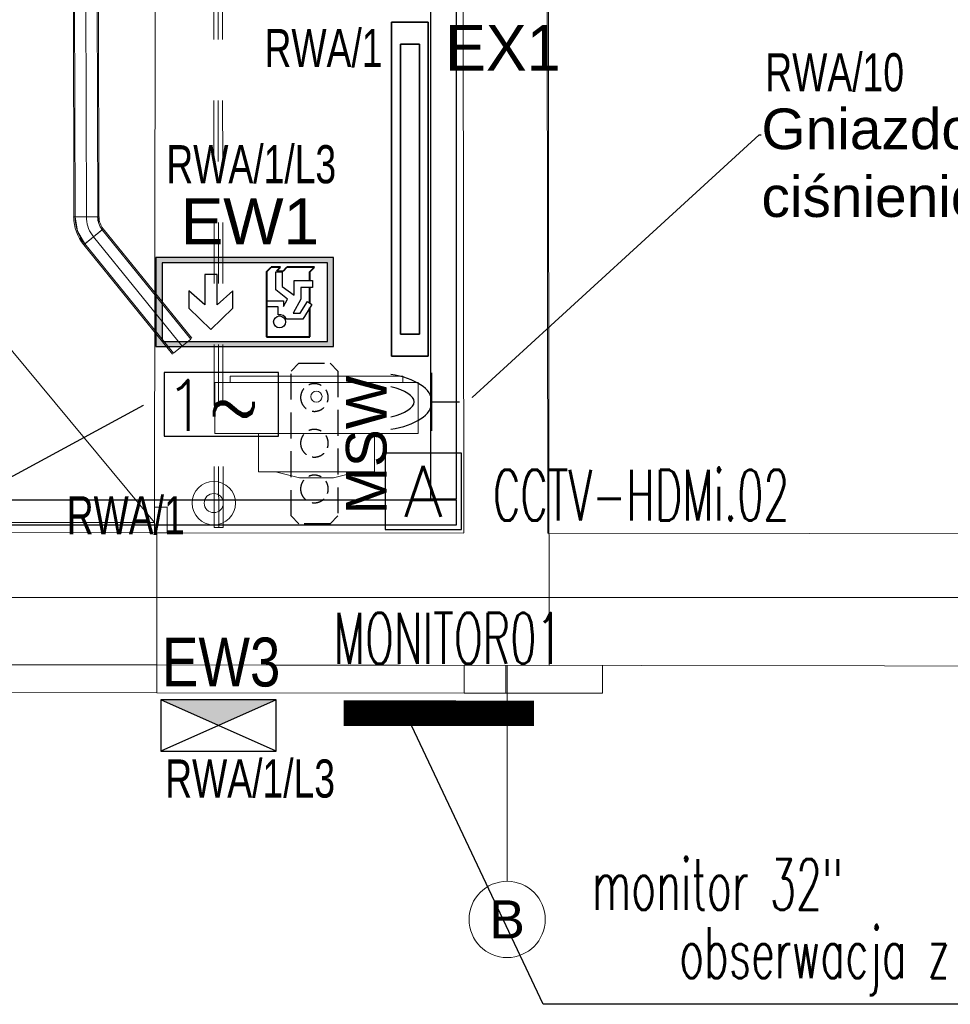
# Model space of a CAD drawing. Header units: millimetres. Extents: x -70539 to 23478, y -51814 to 44720.
# Tile 226 of 256: x -33958 to -30296, y 4179 to 8054. Entities that reach past the tile are written whole.
import ezdxf
from ezdxf import colors
from ezdxf.entities.mleader import LeaderData, LeaderLine
from ezdxf.enums import TextEntityAlignment as Align
from ezdxf.math import Vec2, Vec3

# ---------------------------------------------------------------- set-up
doc = ezdxf.new("R2010")
doc.units = ezdxf.units.MM
doc.set_wipeout_variables(frame=1)
for name, pattern in [('A.01 RZUT PARTERU$0$Przerywana', [48, 24, -24]), ('A.01 RZUT PARTERU$0$Wipeout_Contour', [100, 0, -100]), ('DASHED', [19.05, 12.7, -6.35])]:
    doc.linetypes.add(name, pattern=pattern)
for name, color, linetype, lineweight in [('_E_wyrownawcza 2', 10, 'DASHED', 25), ('A.01 RZUT PARTERU$0$201-A Ppoż_Nr_pióra__31', 1, 'Continuous', 30), ('A.01 RZUT PARTERU$0$410-K Osie główne_Nr_pióra__1', 7, 'Continuous', 20), ('I-EL_projektowane-połączenia', 80, 'Continuous', 13), ('XREF', 8, 'Continuous', 9)]:
    doc.layers.add(name, color=color, linetype=linetype, lineweight=lineweight)
for name, color, linetype, lineweight, true_color in [('A.01 RZUT PARTERU$0$00 - odbojniki_Nr_pióra__95', 7, 'Continuous', 20, 0x7c7c7c), ('A.01 RZUT PARTERU$0$00 - SUFIT Z BLACHY_Nr_pióra__95', 7, 'Continuous', 13, 0x7c7c7c), ('A.01 RZUT PARTERU$0$410-K Osie główne_Nr_pióra__95', 7, 'Continuous', 20, 0x7c7c7c), ('A.01 RZUT PARTERU$0$420-K Ściany_Nr_pióra__95', 7, 'Continuous', 20, 0x7c7c7c), ('A.01 RZUT PARTERU$0$460 - Stropy_Nr_pióra__95', 7, 'Continuous', 13, 0x7c7c7c), ('A.01 RZUT PARTERU$0$Nowe_Drzwi Archicad_Nr_pióra__95', 7, 'Continuous', 20, 0x7c7c7c), ('A.01 RZUT PARTERU$0$Rozbiórka_154-Z Ciepłociągi_Nr_pióra__95', 7, 'Continuous', 50, 0x7c7c7c), ('A.01 RZUT PARTERU$0$Rozbiórka_420-K Ściany_Nr_pióra__95', 7, 'Continuous', 20, 0x7c7c7c), ('A.01 RZUT PARTERU$0$Rozbiórka_Drzwi Archicad_Nr_pióra__95', 7, 'Continuous', 20, 0x7c7c7c)]:
    doc.layers.add(name, color=color, linetype=linetype, lineweight=lineweight, true_color=true_color)
for name, color, linetype in [('A.01 RZUT PARTERU$0$420-K Ściany', 7, 'Continuous'), ('e_adresy', 10, 'Continuous'), ('e_CCTV', 16, 'Continuous'), ('e_CCTV adresy', 16, 'Continuous'), ('e_gniazda', 10, 'Continuous'), ('e_gniazda opisy', 7, 'Continuous'), ('e_IT adresy', 7, 'Continuous'), ('LENA___EW1', 94, 'Continuous'), ('LENA___EW3', 94, 'Continuous'), ('LENA___EW_OŚW_EWAKUACYJNE_kierunki', 94, 'Continuous')]:
    doc.layers.add(name, color=color, linetype=linetype)
doc.layers.add('DLX_LUM', color=1, linetype='Continuous', true_color=0xff0000)
doc.layers.add('DLX_LUMKEY_IDX', color=1, linetype='Continuous', true_color=0xff0000)
doc.styles.add('0', font='arial.ttf', dxfattribs={"height": 1})
doc.styles.add('A.01 RZUT PARTERU$0$STYL_AUTOMATYCZNY_2', font='arial.ttf')
doc.styles.add('Arial', font='arial.ttf', dxfattribs={"height": 14.752994})
doc.styles.add('e_legenda', font='romans.shx')
doc.styles.add('e_nazwy_w_blokach', font='romans.shx')
doc.styles.get("Standard").update_dxf_attribs({"font": 'arial.ttf'})
doc.styles.add('TableTextStyle', font='txt')
doc.linetypes.add('A.01 RZUT PARTERU$0$PPOZ REI 60', pattern='A,0,[1,A.01 RZUT PARTERU1.Shx,S=1.984127,R=0,X=0,Y=0],-400,0', length=400)

# ---------------------------------------------------------------- blocks, each defined once
blk = doc.blocks.new('A.01 RZUT PARTERU')
at = {"color": 8, "lineweight": 5}
for p, q in [((466.85, 2515.8), (472.02, 183.56)), ((466.85, 2515.8), (472.02, 183.56)), ((480.91, 183.58), (475.74, 2515.82)), ((480.91, 183.58), (475.74, 2515.82)), ((480.91, 183.58), (472.02, 183.56)), ((472.02, 183.56), (480.91, 183.58)), ((480.91, 183.58), (472.02, 183.56)), ((472.02, 183.56), (480.91, 183.58)), ((472.02, 183.56), (472.02, 183.56)), ((472.02, 183.56), (473, 177.91)), ((472.02, 183.56), (472.02, 183.56)), ((472.02, 183.56), (473, 177.91)), ((481.37, 180.89), (480.91, 183.58)), ((480.91, 183.58), (480.91, 183.58)), ((481.37, 180.89), (480.91, 183.58)), ((480.91, 183.58), (480.91, 183.58)), ((475.8, 172.92), (482.71, 178.52)), ((482.71, 178.52), (475.8, 172.92)), ((475.8, 172.92), (482.71, 178.52)), ((482.71, 178.52), (475.8, 172.92)), ((482.71, 178.52), (481.37, 180.89)), ((482.71, 178.52), (481.37, 180.89)), ((482.71, 178.52), (482.71, 178.52)), ((517.62, 135.5), (482.71, 178.52)), ((482.71, 178.52), (482.71, 178.52)), ((517.62, 135.5), (482.71, 178.52)), ((473, 177.91), (475.8, 172.92)), ((473, 177.91), (475.8, 172.92)), ((475.8, 172.92), (475.8, 172.92)), ((475.8, 172.92), (510.72, 129.9)), ((475.8, 172.92), (475.8, 172.92)), ((475.8, 172.92), (510.72, 129.9)), ((510.72, 129.9), (517.62, 135.5)), ((510.72, 129.9), (517.62, 135.5))]:
    blk.add_line(p, q, dxfattribs=at)
at = {"layer": 'A.01 RZUT PARTERU$0$00 - odbojniki_Nr_pióra__95', "color": 8, "linetype": 'Continuous', "lineweight": 5}
for p, q in [((466.35, 2515.8), (471.52, 183.55)), ((466.35, 2515.8), (471.52, 183.55)), ((466.85, 2515.8), (472.02, 183.56)), ((466.85, 2515.8), (472.02, 183.56)), ((471.29, 2515.81), (476.46, 183.57)), ((471.29, 2515.81), (476.46, 183.57)), ((480.91, 183.58), (475.74, 2515.82)), ((480.91, 183.58), (475.74, 2515.82)), ((481.41, 183.58), (476.24, 2515.82)), ((481.41, 183.58), (476.24, 2515.82)), ((471.52, 183.55), (481.41, 183.58)), ((471.52, 183.55), (481.41, 183.58)), ((472.02, 183.56), (480.91, 183.58)), ((472.02, 183.56), (480.91, 183.58)), ((472.02, 183.56), (480.91, 183.58)), ((472.02, 183.56), (480.91, 183.58)), ((476.46, 183.57), (476.5, 182.62)), ((476.46, 183.57), (476.5, 182.62)), ((476.5, 182.62), (476.61, 181.69)), ((476.5, 182.62), (476.61, 181.69)), ((483.1, 178.83), (475.42, 172.6)), ((483.1, 178.83), (475.42, 172.6)), ((482.71, 178.52), (475.8, 172.92)), ((482.71, 178.52), (475.8, 172.92)), ((482.71, 178.52), (475.8, 172.92)), ((482.71, 178.52), (475.8, 172.92)), ((476.61, 181.69), (476.79, 180.76)), ((476.61, 181.69), (476.79, 180.76)), ((476.79, 180.76), (477.04, 179.85)), ((476.79, 180.76), (477.04, 179.85)), ((477.04, 179.85), (477.35, 178.96)), ((477.04, 179.85), (477.35, 178.96)), ((477.35, 178.96), (477.73, 178.1)), ((477.35, 178.96), (477.73, 178.1)), ((517.62, 135.5), (482.71, 178.52)), ((517.62, 135.5), (482.71, 178.52)), ((518.01, 135.81), (483.1, 178.83)), ((518.01, 135.81), (483.1, 178.83)), ((477.73, 178.1), (478.18, 177.27)), ((477.73, 178.1), (478.18, 177.27)), ((478.18, 177.27), (478.69, 176.47)), ((478.18, 177.27), (478.69, 176.47)), ((478.69, 176.47), (479.26, 175.72)), ((478.69, 176.47), (479.26, 175.72)), ((479.26, 175.72), (514.17, 132.7)), ((479.26, 175.72), (514.17, 132.7)), ((475.42, 172.6), (510.33, 129.58)), ((475.42, 172.6), (510.33, 129.58)), ((475.8, 172.92), (510.72, 129.9)), ((475.8, 172.92), (510.72, 129.9)), ((510.72, 129.9), (517.62, 135.5)), ((510.72, 129.9), (517.62, 135.5))]:
    blk.add_line(p, q, dxfattribs=at)
for radius in [17.45, 17.45, 16.94, 16.94, 8.06, 8.06, 7.55, 7.55]:
    blk.add_arc((488.96, 183.59), radius, 180.127, 219.0631, dxfattribs=at)
for p in [(471.52, 183.55), (471.52, 183.55), (481.41, 183.58), (481.41, 183.58), (483.1, 178.83), (483.1, 178.83), (475.42, 172.6), (475.42, 172.6)]:
    blk.add_point(p, dxfattribs=at)
at = {"layer": 'A.01 RZUT PARTERU$0$00 - SUFIT Z BLACHY_Nr_pióra__95', "color": 8, "linetype": 'A.01 RZUT PARTERU$0$Przerywana', "lineweight": 5}
for p, q in [((526.82, 61.31), (524.21, 2517.59)), ((528.54, 61.31), (525.92, 2517.6)), ((530.26, 61.32), (527.64, 2517.6)), ((530.26, 61.32), (526.82, 61.31))]:
    blk.add_line(p, q, dxfattribs=at)
at = {"layer": 'A.01 RZUT PARTERU$0$201-A Ppoż_Nr_pióra__31', "color": 8, "linetype": 'A.01 RZUT PARTERU$0$PPOZ REI 60', "lineweight": 5}
blk.add_line((641.51, 2288.49), (641.51, -3.9), dxfattribs=at)
at = {"layer": 'A.01 RZUT PARTERU$0$410-K Osie główne_Nr_pióra__95', "color": 8, "linetype": 'Continuous', "lineweight": 5}
for p, q in [((642.06, 3003), (642.06, 22.12)), ((642.06, 22.12), (642.06, -77.88))]:
    blk.add_line(p, q, dxfattribs=at)
blk.add_circle((642.06, -92.88), 15, dxfattribs=at)
blk.add_point((642.06, 22.12), dxfattribs=at)
blk.add_point((642.06, 22.12), dxfattribs=at)
at = {"layer": 'A.01 RZUT PARTERU$0$420-K Ściany_Nr_pióra__95', "color": 8, "linetype": 'Continuous', "lineweight": 5}
for p, q in [((1180.44, 56.8), (658.08, 56.8)), ((625.13, 13.8), (1180.44, 13.8))]:
    blk.add_line(p, q, dxfattribs=at)
at = {"layer": 'A.01 RZUT PARTERU$0$420-K Ściany_Nr_pióra__95', "color": 8, "linetype": 'Continuous', "lineweight": 5, "flags": 128}
for points in [[(679.55, 14.1), (625.15, 14.1)], [(625.15, 14.1), (625.15, -3.9)], [(679.55, -3.9), (679.55, 14.1)], [(387.17, -3.56), (504.17, -3.71)], [(504.17, -3.71), (625.15, -3.86)], [(625.15, -3.9), (679.55, -3.9)]]:
    blk.add_lwpolyline(points, dxfattribs=at)
at = {"layer": 'A.01 RZUT PARTERU$0$Nowe_Drzwi Archicad_Nr_pióra__95', "color": 8, "linetype": 'Continuous', "lineweight": 5}
for p, q in [((503.25, 63.29), (165.76, 469.72)), ((503.25, 63.29), (503.76, 469.29)), ((503.26, 69.29), (508.26, 69.29)), ((165.25, 63.72), (503.25, 63.29))]:
    blk.add_line(p, q, dxfattribs=at)
at = {"layer": 'A.01 RZUT PARTERU$0$Rozbiórka_154-Z Ciepłociągi_Nr_pióra__95', "color": 8, "linetype": 'Continuous', "lineweight": 5}
for p, q in [((601.02, 120.84), (533.02, 120.84)), ((533.02, 120.84), (533.02, 118.34)), ((601.02, 118.34), (601.02, 120.84)), ((607.02, 118.34), (527.02, 118.34)), ((527.02, 118.34), (527.02, 98.34)), ((533.02, 118.34), (601.02, 118.34)), ((607.02, 98.34), (607.02, 118.34)), ((527.02, 98.34), (607.02, 98.34)), ((589.88, 98.34), (544.16, 98.34)), ((544.16, 98.34), (544.16, 83.2)), ((589.88, 83.2), (589.88, 98.34)), ((544.16, 83.2), (550.83, 83.2)), ((583.21, 83.2), (550.83, 83.2)), ((550.83, 83.2), (560.35, 80.84)), ((573.69, 80.84), (583.21, 83.2)), ((583.21, 83.2), (589.88, 83.2)), ((560.35, 80.84), (573.69, 80.84))]:
    blk.add_line(p, q, dxfattribs=at)
for start, end in [(0, 180), (180, 0)]:
    blk.add_arc((567.02, 112.84), 2.2, start, end, dxfattribs=at)
at = {"layer": 'A.01 RZUT PARTERU$0$Rozbiórka_Drzwi Archicad_Nr_pióra__95', "color": 8, "linetype": 'Continuous', "lineweight": 5}
for p, q in [((503.25, 63.29), (165.76, 469.72)), ((503.25, 63.29), (503.76, 469.29)), ((503.26, 69.29), (508.26, 69.29)), ((165.25, 63.72), (503.25, 63.29))]:
    blk.add_line(p, q, dxfattribs=at)
at = {"layer": 'A.01 RZUT PARTERU$0$410-K Osie główne_Nr_pióra__1', "color": 8, "lineweight": 5, "style": 'A.01 RZUT PARTERU$0$STYL_AUTOMATYCZNY_2'}
blk.add_text('B', height=15, dxfattribs=at).set_placement((642.06, -85.38), align=Align.TOP_CENTER)
at = {"color": 8, "linetype": 'A.01 RZUT PARTERU$0$Wipeout_Contour', "lineweight": 5, "ltscale": 6017.385693}
blk.add_wipeout([(655.29, 2276.77), (622.29, 2276.77), (625.07, 59.14), (658.07, 59.1)], dxfattribs=at).dxf.layer = 'A.01 RZUT PARTERU$0$420-K Ściany'
at = {"color": 8, "linetype": 'A.01 RZUT PARTERU$0$Wipeout_Contour', "lineweight": 5, "ltscale": 3353.458654}
blk.add_wipeout([(504.18, 7.24), (1172.46, 6.4), (1172.46, 8.4), (504.18, 9.24)], dxfattribs=at).dxf.layer = 'A.01 RZUT PARTERU$0$420-K Ściany'
at = {"layer": 'A.01 RZUT PARTERU$0$420-K Ściany_Nr_pióra__95', "color": 8, "linetype": 'Continuous', "lineweight": 5, "flags": 128}
for points in [[(622.29, 2276.77), (625.07, 59.14)], [(658.07, 59.1), (655.29, 2276.77)]]:
    blk.add_lwpolyline(points, dxfattribs=at)
at = {"color": 8, "linetype": 'A.01 RZUT PARTERU$0$Wipeout_Contour', "lineweight": 5, "ltscale": 3353.922477}
blk.add_wipeout([(504.2, 19.24), (504.18, 9.24), (1172.46, 8.4), (1172.47, 18.4)], dxfattribs=at).dxf.layer = 'A.01 RZUT PARTERU$0$420-K Ściany'
at = {"layer": 'A.01 RZUT PARTERU$0$420-K Ściany_Nr_pióra__95', "color": 8, "linetype": 'Continuous', "lineweight": 5, "flags": 128}
for points in [[(164.18, 7.67), (504.18, 7.24)], [(504.18, 7.24), (1172.46, 6.4)]]:
    blk.add_lwpolyline(points, dxfattribs=at)
at = {"color": 8, "linetype": 'A.01 RZUT PARTERU$0$Wipeout_Contour', "lineweight": 5, "ltscale": 3354.360551}
blk.add_wipeout([(504.2, 19.29), (504.2, 19.24), (1172.47, 18.4), (1172.47, 18.45)], dxfattribs=at).dxf.layer = 'A.01 RZUT PARTERU$0$420-K Ściany'
at = {"color": 8, "linetype": 'A.01 RZUT PARTERU$0$Wipeout_Contour', "lineweight": 5, "ltscale": 3358.834743}
blk.add_wipeout([(504.2, 19.29), (1172.47, 18.45), (1172.52, 58.45), (504.25, 59.29)], dxfattribs=at).dxf.layer = 'A.01 RZUT PARTERU$0$420-K Ściany'
at = {"layer": 'A.01 RZUT PARTERU$0$410-K Osie główne_Nr_pióra__95', "color": 8, "linetype": 'Continuous', "lineweight": 5}
blk.add_line((6.13, 33.81), (1099.76, 33.81), dxfattribs=at)
at = {"layer": 'A.01 RZUT PARTERU$0$420-K Ściany_Nr_pióra__95', "color": 8, "linetype": 'Continuous', "lineweight": 5}
blk.add_line((504.25, 59.29), (508.25, 59.29), dxfattribs=at)
blk.add_line((504.25, 59.29), (508.25, 59.29), dxfattribs=at)
at = {"layer": 'A.01 RZUT PARTERU$0$420-K Ściany_Nr_pióra__95', "color": 8, "linetype": 'Continuous', "lineweight": 5, "flags": 128}
for points in [[(504.25, 59.29), (164.25, 59.72)], [(504.25, 59.29), (387.25, 59.44)], [(504.18, 7.24), (504.18, 9.24), (504.2, 19.24), (504.2, 19.29), (504.25, 59.29)], [(625.07, 59.14), (504.25, 59.29)], [(625.07, 59.14), (504.25, 59.29)], [(1172.52, 58.45), (658.07, 59.1)]]:
    blk.add_lwpolyline(points, dxfattribs=at)
at = {"layer": 'A.01 RZUT PARTERU$0$460 - Stropy_Nr_pióra__95', "color": 8, "linetype": 'Continuous', "lineweight": 5, "flags": 128}
blk.add_lwpolyline([(6.75, 7.87), (658.57, 7.05), (655.73, 2276.77), (1099.75, 2276.77), (1099.75, 2747.25), (655.14, 2747.25), (654.75, 3058.7), (10.58, 3058.7)], close=True, dxfattribs=at)
at = {"layer": 'A.01 RZUT PARTERU$0$Nowe_Drzwi Archicad_Nr_pióra__95', "color": 8, "linetype": 'Continuous', "lineweight": 5}
for p, q in [((503.25, 59.29), (503.26, 69.29)), ((508.26, 69.29), (508.25, 59.29)), ((503.25, 63.29), (503.25, 59.29)), ((503.25, 59.29), (165.25, 59.72)), ((508.25, 59.29), (503.25, 59.29)), ((504.17, -3.71), (504.25, 59.29)), ((504.17, -3.71), (504.25, 59.29)), ((504.25, 59.29), (508.25, 59.29)), ((504.25, 59.29), (508.25, 59.29))]:
    blk.add_line(p, q, dxfattribs=at)
at = {"layer": 'A.01 RZUT PARTERU$0$Rozbiórka_420-K Ściany_Nr_pióra__95', "color": 8, "linetype": 'Continuous', "lineweight": 5, "flags": 128}
blk.add_lwpolyline([(504.17, -3.71), (504.25, 59.29)], dxfattribs=at)
at = {"layer": 'A.01 RZUT PARTERU$0$Rozbiórka_Drzwi Archicad_Nr_pióra__95', "color": 8, "linetype": 'Continuous', "lineweight": 5}
for p, q in [((503.25, 59.29), (503.26, 69.29)), ((508.26, 69.29), (508.25, 59.29)), ((503.25, 63.29), (503.25, 59.29)), ((503.25, 59.29), (165.25, 59.72)), ((508.25, 59.29), (503.25, 59.29)), ((504.17, -3.71), (504.25, 59.29)), ((504.17, -3.71), (504.25, 59.29)), ((504.25, 59.29), (508.25, 59.29)), ((504.25, 59.29), (508.25, 59.29))]:
    blk.add_line(p, q, dxfattribs=at)
blk = doc.blocks.new('_E_MSW')
at = {"layer": '_E_wyrownawcza 2'}
for p, q in [((149054.78, -25445.19), (149050.82, -25449.03)), ((149125.94, -25445.19), (149129.91, -25449.03)), ((149054.78, -25468.23), (149050.82, -25464.39)), ((149125.94, -25468.23), (149129.91, -25464.39))]:
    blk.add_line(p, q, dxfattribs=at)
for points in [[(149125.94, -25445.19), (149054.78, -25445.19)], [(149050.82, -25449.03), (149050.82, -25464.39)], [(149129.91, -25464.39), (149129.91, -25449.03)], [(149054.78, -25468.23), (149125.94, -25468.23)]]:
    blk.add_lwpolyline(points, dxfattribs=at)
at = {"layer": '_E_wyrownawcza 2', "ltscale": 0.5}
for centre in [(149068, -25456.71), (149090.49, -25456.71), (149112.98, -25456.71)]:
    blk.add_circle(centre, 6.8, dxfattribs=at)
at = {"layer": '_E_wyrownawcza 2', "linetype": 'Continuous', "ltscale": 0.5, "style": 'Arial', "flags": 4}
for tag, p in [('OBWÓD', (149134.92, -25460.16)), ('LP', (149041.72, -25485.4)), ('ROZDZ.', (149119.58, -25484.42))]:
    blk.add_attdef(tag, p, '', height=12, dxfattribs=at)
blk = doc.blocks.new('HYBRYDkierunekjed')
at = {"layer": 'LENA___EW_OŚW_EWAKUACYJNE_kierunki'}
h = blk.add_hatch(color=256, dxfattribs=at)
h.dxf.hatch_style = 1
h.paths.add_polyline_path([(691.8, 387.94), (726.8, 387.94), (709.3, 380.19)])
for p, q in [((726.8, 372.44), (691.8, 387.94)), ((726.8, 387.94), (691.8, 372.44)), ((691.8, 387.94), (691.8, 377.94)), ((691.8, 387.94), (691.8, 387.94))]:
    blk.add_line(p, q, dxfattribs=at)
blk.add_lwpolyline([(726.8, 387.94), (691.8, 387.94), (691.8, 372.44), (726.8, 372.44)], close=True, dxfattribs=at)
blk = doc.blocks.new('EW1.1')
at = {"layer": 'LENA___EW1', "linetype": 'ByBlock'}
h = blk.add_hatch(color=256, dxfattribs=at)
h.paths.add_polyline_path([(-350, -175), (-350, 175), (350, 175), (350, -175)])
h.paths.add_polyline_path([(-325.4, -155.2), (-325.4, 155.2), (325.4, 155.2), (325.4, -155.2)], flags=16)
at = {"layer": 'LENA___EW1'}
for p, q in [((350, 175), (-350, 175)), ((-350, 175), (-350, -175)), ((325.4, 155.2), (-325.4, 155.2)), ((-325.4, 155.2), (-325.4, -155.2)), ((325.4, -155.2), (325.4, 155.2)), ((350, -175), (350, 175)), ((133, 108), (46.1, 23.1)), ((219.9, 23.1), (133, 108)), ((-264.8, 9.1), (-229.2, 67.5)), ((-218.3, 43.8), (-247.4, -2.5)), ((-229.2, 67.5), (-164.1, 67.6)), ((-221.5, -11.4), (-191.3, 43.8)), ((-191.3, 43.8), (-218.3, 43.8)), ((-131.9, 49.5), (-131.8, 19.1)), ((-247.4, -2.5), (-264.8, 9.1)), ((-153, 17), (-168.5, -11.8)), ((-152.9, -4.5), (-153, 17)), ((-131.8, 19.1), (-86.1, 19.1)), ((-86.1, 19.1), (-86.1, -4.5)), ((46.1, 23.1), (46.1, -44.5)), ((46.1, -44.5), (108.9, 10.7)), ((108.9, 10.7), (108.9, -109.3)), ((157.2, -109.3), (157.2, 10.7)), ((157.2, 10.7), (219.9, -44.5)), ((219.9, -44.5), (219.9, 23.1)), ((-221.5, -58.1), (-221.5, -11.4)), ((-148, -61.9), (-194.3, -27.5)), ((-194.3, -27.5), (-194.2, -85.2)), ((-168.5, -11.8), (-122.3, -48.5)), ((-86.1, -4.5), (-152.9, -4.5)), ((-267, -85.1), (-267, -58.1)), ((-267, -58.1), (-221.5, -58.1)), ((-148, -119.1), (-148, -61.9)), ((-122.3, -48.5), (-122.3, -119.1)), ((-194.2, -85.2), (-267, -85.1)), ((108.9, -109.3), (157.2, -109.3)), ((-126.7, -123.4), (-152.3, -123.4)), ((-122.3, -119.1), (-148, -119.1)), ((-350, -175), (350, -175)), ((-325.4, -155.2), (325.4, -155.2))]:
    blk.add_line(p, q, dxfattribs=at)
at = {"layer": 'LENA___EW1', "lineweight": 40}
for p, q in [((-86.1, 136.4), (-256.9, 136.4)), ((-256.9, 136.4), (-256.9, 22.2)), ((-86.1, -119.1), (-86.1, 136.4)), ((-256.9, 3.8), (-256.9, -58.1)), ((-256.9, -85.1), (-256.9, -119.1)), ((-256.9, -119.1), (-274.9, -137.2)), ((-274.9, -137.2), (-166.1, -137.2)), ((-152.3, -123.4), (-166.1, -137.2)), ((-126.7, -123.4), (-140.4, -137.2)), ((-140.4, -137.2), (-104.2, -137.2)), ((-86.1, -119.1), (-104.2, -137.2))]:
    blk.add_line(p, q, dxfattribs=at)
at = {"layer": 'LENA___EW1'}
blk.add_circle((-137.2, 77.8), 23.4, dxfattribs=at)
blk.add_arc((-137.2, 77.8), 28.8, 200.8604, 280.5997, dxfattribs=at)
blk = doc.blocks.new('gniazdo_podloga_edytyowalne')
blk.add_lwpolyline([(-15, -15), (15, -15), (15, 15), (-15, 15)], close=True)
at = {"style": 'e_nazwy_w_blokach'}
blk.add_attdef('TYP', text='', height=20, dxfattribs=at).set_placement((0, 0), align=Align.MIDDLE)
blk = doc.blocks.new('*U433')
for p, q in [((-10.8, -11.47), (-10.8, 11.47)), ((-10.8, 0), (0, 0))]:
    blk.add_line(p, q)
for centre, major_axis, ratio, start_param, end_param in [((-33.75, 0), (-22.95, 0), 0.492366, 1.869329, 4.413857), ((-41.58, 0), (23.74, 0), 0.314787, -0.909412, 0.909412)]:
    blk.add_ellipse(centre, major_axis=major_axis, ratio=ratio, start_param=start_param, end_param=end_param)
at = {"layer": 'e_gniazda opisy', "style": 'e_nazwy_w_blokach', "width": 0.7}
blk.add_attdef('TYP', text='', height=25, dxfattribs=at).set_placement((-35.72, -12.5), align=Align.RIGHT)
blk = doc.blocks.new('przylacze_1faz')
blk.add_lwpolyline([(0, 25), (0, 0), (45, 0), (45, 25)], close=True)
at = {"linetype": 'ByBlock', "style": 'e_nazwy_w_blokach'}
blk.add_text('1~', height=20, dxfattribs=at).set_placement((0, 2.01))

msp = doc.modelspace()

# ---------------------------------------------------------------- block references
at = {"layer": 'XREF', "xscale": 10, "yscale": 10, "zscale": 10}
msp.add_blockref('A.01 RZUT PARTERU', (-38460.6, 5442.3), dxfattribs=at)

# ---------------------------------------------------------------- next in the draw order: linework, layer by layer
for points in [[(-32240.4, 35380.9), (-32240.4, 6166.7), (-32340.4, 6166.7), (-32340.4, 35380.9), (-32240.4, 35380.9)], [(-37781.5, 6165.2), (-32240.4, 6165.2), (-32240.4, 6065.2), (-37781.5, 6065.2), (-37781.5, 6165.2)], [(-28309.5, 4179.5), (-31897.5, 4179.5), (-32427.5, 5298.3)]]:
    msp.add_lwpolyline(points)
at = {"layer": 'DLX_LUM'}
for points in [[(-32495.3, 8044.6, 0), (-32495.3, 6729.6, 0)], [(-32495.3, 6729.6, 0), (-32495.3, 8044.6, 0)], [(-32495.3, 8044.6, 0), (-32495.3, 8044.6, 0)], [(-32350.3, 8044.6, 0), (-32495.3, 8044.6, 0)], [(-32495.3, 8044.6, 0), (-32495.3, 8044.6, 0)], [(-32495.3, 8044.6, 0), (-32350.3, 8044.6, 0)], [(-32495.3, 8044.6, 0), (-32350.3, 8044.6, 0)], [(-32495.3, 6729.6, 0), (-32495.3, 8044.6, 0)], [(-32350.3, 8044.6, 0), (-32495.3, 8044.6, 0)], [(-32495.3, 8044.6, 0), (-32495.3, 6729.6, 0)], [(-32350.3, 6729.6, 0), (-32350.3, 8044.6, 0)], [(-32350.3, 8044.6, 0), (-32350.3, 8044.6, 0)], [(-32350.3, 8044.6, 0), (-32350.3, 6729.6, 0)], [(-32350.3, 8044.6, 0), (-32350.3, 8044.6, 0)], [(-32350.3, 8044.6, 0), (-32350.3, 6729.6, 0)], [(-32350.3, 6729.6, 0), (-32350.3, 8044.6, 0)], [(-32460.3, 7957.1, 0), (-32460.3, 6817.1, 0)], [(-32385.3, 7957.1, 0), (-32460.3, 7957.1, 0)], [(-32460.3, 6817.1, 0), (-32460.3, 7957.1, 0)], [(-32460.3, 7957.1, 0), (-32385.3, 7957.1, 0)], [(-32385.3, 6817.1, 0), (-32385.3, 7957.1, 0)], [(-32385.3, 7957.1, 0), (-32385.3, 6817.1, 0)], [(-32460.3, 6817.1, 0), (-32385.3, 6817.1, 0)], [(-32385.3, 6817.1, 0), (-32460.3, 6817.1, 0)], [(-32495.3, 6729.6, 0), (-32495.3, 6729.6, 0)], [(-32495.3, 6729.6, 0), (-32350.3, 6729.6, 0)], [(-32350.3, 6729.6, 0), (-32495.3, 6729.6, 0)], [(-32495.3, 6729.6, 0), (-32495.3, 6729.6, 0)], [(-32350.3, 6729.6, 0), (-32495.3, 6729.6, 0)], [(-32495.3, 6729.6, 0), (-32350.3, 6729.6, 0)], [(-32350.3, 6729.6, 0), (-32350.3, 6729.6, 0)], [(-32350.3, 6729.6, 0), (-32350.3, 6729.6, 0)]]:
    msp.add_polyline3d(points, dxfattribs=at)
at = {"layer": 'e_CCTV', "const_width": 100}
msp.add_lwpolyline([(-31933.6, 5324.8), (-32683.6, 5325.2)], dxfattribs=at)
at = {"layer": 'I-EL_projektowane-połączenia', "color": 1}
for radius in [85.4, 37.7]:
    msp.add_circle((-33194.7, 6151.8, -0.8), radius, dxfattribs=at)

# ---------------------------------------------------------------- next in the draw order: block references
at = {"layer": '_E_wyrownawcza 2'}
ref = msp.add_blockref('_E_MSW', (170855.2, -1186336.7, 0), dxfattribs=dict(at, xscale=-8, yscale=8, zscale=8, rotation=269.9999999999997))
ref.add_attrib('LP', 'MSW', (-32514.5, 6107, 0), dxfattribs={"linetype": 'Continuous', "ltscale": 0.5, "height": 160, "rotation": 90, "style": 'Arial'})
at = {"layer": 'e_gniazda', "color": 7, "xscale": 10, "yscale": 10, "zscale": 10}
for name, p in [('przylacze_1faz', (-33390.3, 6415.7)), ('*U433', (-32227.7, 6550.2))]:
    msp.add_blockref(name, p, dxfattribs=at)
at = {"layer": 'e_gniazda', "xscale": 10, "yscale": 10, "zscale": 10}
msp.add_blockref('gniazdo_podloga_edytyowalne', (-32370, 6198.2), dxfattribs=at).add_auto_attribs({'TYP': 'A'})
at = {"layer": 'LENA___EW1', "rotation": 180}
msp.add_blockref('EW1.1', (-33072.9, 6942.5), dxfattribs=at)
at = {"layer": 'LENA___EW3', "xscale": 13, "yscale": 13, "zscale": 13}
msp.add_blockref('HYBRYDkierunekjed', (-42397, 333.8), dxfattribs=at)

# ---------------------------------------------------------------- next in the draw order: texts
at = {"layer": 'DLX_LUMKEY_IDX', "style": 'TableTextStyle'}
msp.add_text('EX1', height=180, dxfattribs=at).set_placement((-32284.1, 7853.3))
at = {"layer": 'e_adresy', "width": 0.7}
for s, p in [('RWA/1', (-32994.9, 7867.4)), ('RWA/10', (-31023.9, 7772.1)), ('RWA/1/L3', (-33381.4, 7410.2)), ('RWA/1', (-33773.4, 6028.6)), ('RWA/1/L3', (-33385.8, 4993))]:
    msp.add_text(s, height=150, dxfattribs=at).set_placement(p)
at = {"layer": 'e_CCTV adresy', "style": 'e_legenda', "width": 0.6}
msp.add_text('MONITOR01', height=200, dxfattribs=at).set_placement((-31822.4, 5519.6), align=Align.RIGHT)
at = {"layer": 'e_IT adresy', "style": 'e_legenda', "width": 0.6}
msp.add_text('CCTV-HDMi.02', height=200, dxfattribs=at).set_placement((-32096.2, 6082.7))
for s, p in [('monitor 32"', (-30718.2, 4551.1)), ('obserwacja z kamery CCTV01  IP65', (-28436.4, 4282.7))]:
    msp.add_text(s, height=200, dxfattribs=at).set_placement(p, align=Align.RIGHT)
at = {"layer": 'LENA___EW1'}
msp.add_text('EW1', height=180, dxfattribs=at).set_placement((-33325, 7170.5))
at = {"layer": 'LENA___EW3', "style": '0', "oblique": 0, "width": 0.800167}
msp.add_text('EW3', height=192.34, dxfattribs=at).set_placement((-33398.4, 5430.1, 0.6))

# ---------------------------------------------------------------- next in the draw order: leaders
at = {"lineweight": 0}
ml = msp.add_multileader_mtext('Standard', dxfattribs=at)
ml.set_content('Gniazdo hermetyczne 2P 230VAC/2.0kW. Zasilanie myjni ciśnieniowej. Wys. montażu ok.1500mm nad posadzką.')
ml.set_leader_properties()
ml.build(insert=Vec2(0, 0))
ml.multileader.update_dxf_attribs({"text_right_attachment_type": 6, "dogleg_length": 7.2, "arrow_head_size": 3.6})
ctx = ml.context
ctx.base_point, ctx.char_height, ctx.arrow_head_size, ctx.landing_gap_size, ctx.plane_origin = Vec3(-31040.7, 7600.8), 160, 3.6, 1.8, Vec3(-26906.8, -1298)
ctx.right_attachment = 6
notes = []
notes.append((ctx, [(0, (1, 1, 0), (-31047.9, 7600.8), (1, 0), 7.2, [(0, [(-32180.8, 6564.7)], 0, [])])]))
ctx.mtext.insert, ctx.mtext.width, ctx.mtext.flow_direction = Vec3(-31038.9, 7704.4), 7006.467, 5
ml = msp.add_multileader_mtext('Standard', dxfattribs=at)
ml.set_content('Istniejąca nagrzewnica elektryczna')
ml.set_leader_properties()
ml.build(insert=Vec2(0, 0))
ml.multileader.update_dxf_attribs({"text_right_attachment_type": 6, "dogleg_length": 7.2, "arrow_head_size": 3.6})
ctx = ml.context
ctx.base_point, ctx.char_height, ctx.arrow_head_size, ctx.landing_gap_size, ctx.plane_origin = Vec3(-39381.5, 5284.1), 160, 3.6, 1.8, Vec3(-38287.7, -5373.7)
ctx.right_attachment, ctx.text_align_type, ctx.attachment_type = 6, 2, 2
notes.append((ctx, [(0, (1, 1, 0), (-35947.2, 5195.6), (-1, 0), 7.2, [(0, [(-33468.7, 6537.7)], 0, [])])]))
ctx.mtext.insert, ctx.mtext.width, ctx.mtext.alignment, ctx.mtext.flow_direction = Vec3(-35956.2, 5387.6), 7006.467, 3, 5
for ctx, leaders in notes:
    for number, flags, end, landing, length, lines in leaders:
        leader = LeaderData()
        leader.index, (leader.has_last_leader_line, leader.has_dogleg_vector, leader.attachment_direction) = number, flags
        leader.last_leader_point, leader.dogleg_vector, leader.dogleg_length = Vec3(end), Vec3(landing), length
        for number, points, colour, breaks in lines:
            line = LeaderLine()
            line.index, line.vertices, line.color, line.breaks = number, Vec3.list(points), colors.encode_raw_color(colour), breaks
            leader.lines.append(line)
        ctx.leaders.append(leader)

doc.saveas('drawing.dxf')
